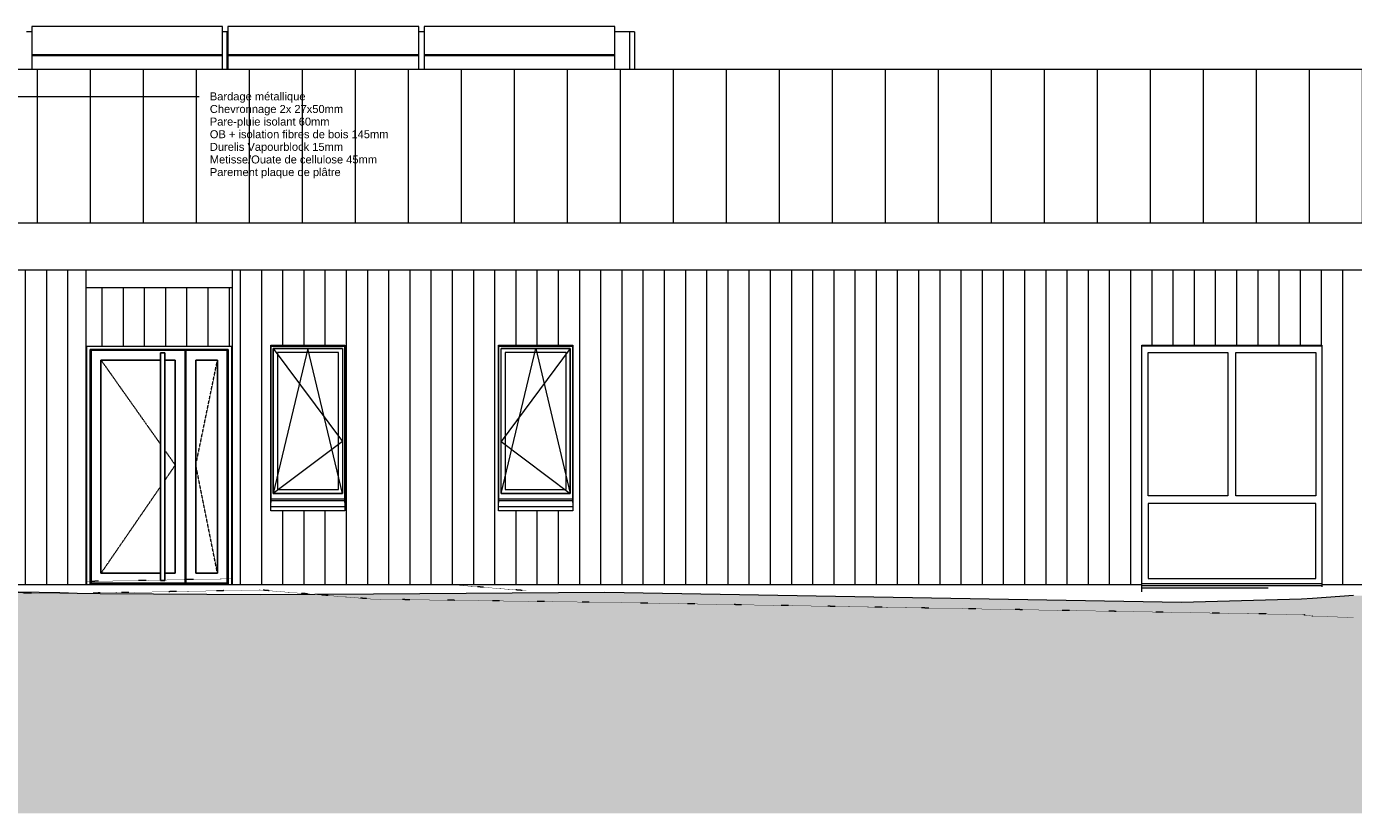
# Model space of a CAD drawing. Header units: millimetres. Extents: x -19731 to 221935, y -2951 to 6011.
# Tile 40 of 41: x 199192 to 211712, y -2158 to 5264. Entities that reach past the tile are written whole.
import ezdxf

# ---------------------------------------------------------------- set-up
doc = ezdxf.new("R2010")
doc.units = ezdxf.units.MM
doc.linetypes.add('A-pointilles', pattern=[0.53, 0, -0.53])
doc.linetypes.add('Caché', pattern=[3, 2, -1])
for name, color, linetype, lineweight in [('A-DOOR', 31, 'Continuous', 25), ('A-DOOR-FRAM', 31, 'Continuous', 25), ('A-FLOR', 192, 'Continuous', 13), ('A-GLAZ', 151, 'Continuous', 13), ('A-ROOF', 132, 'Continuous', 13), ('A-ROOF-PATT', 132, 'Continuous', 13), ('A-WALL', 113, 'Continuous', 13), ('A-WALL-PATT', 111, 'Continuous', 13), ('C-TOPO', 7, 'A-pointilles', 13), ('C-TOPO-FNSH', 192, 'A-pointilles', 13), ('C-TOPO-PATT', 8, 'Continuous', 100), ('G-ANNO-TEXT', 231, 'Continuous', 9), ('Q-SPCQ', 91, 'Continuous', 13)]:
    doc.layers.add(name, color=color, linetype=linetype, lineweight=lineweight)
doc.styles.add('Arial', font='arial.ttf', dxfattribs={"height": 75})
pattern_1 = [(90, (218411.3, 0), (-200, 1e-14), [])]
pattern_2 = [(90, (199582.84, 0), (-200, 1e-14), [])]

# ---------------------------------------------------------------- blocks, each defined once
blk = doc.blocks.new('K-LINE PORTE GT NEUF KLGT-2VT-ANG - K-LINE PORTE GT NEUF KLGT-2VT-ANG 90_40-8259550-COUPE GG_50')
at = {"layer": 'A-DOOR'}
for p, q in [((17026, 30), (17026, 2211)), ((17026, 2211), (17912, 2211)), ((17681, 2186), (17681, 43)), ((17721, 2186), (17681, 2186)), ((17721, 43), (17721, 2186)), ((17912, 2211), (17921, 2211)), ((17912, 2211), (17912, 47)), ((17921, 47), (17921, 2211)), ((17921, 2211), (18311, 2211)), ((18311, 2211), (18311, 54)), ((17119, 2118), (17119, 108)), ((17681, 2118), (17119, 2118)), ((17819, 2118), (17721, 2118)), ((17819, 108), (17819, 2118)), ((18014, 2118), (18014, 108)), ((18218, 2118), (18014, 2118)), ((18218, 108), (18218, 2118)), ((17026, 15), (17026, 30)), ((17912, 15), (17026, 15)), ((17681, 108), (17119, 108)), ((17681, 43), (17681, 39)), ((17681, 39), (17721, 39)), ((17819, 108), (17721, 108)), ((17721, 39), (17721, 43)), ((17912, 47), (17912, 15)), ((17921, 15), (17912, 15)), ((17921, 15), (17921, 47)), ((18311, 15), (17921, 15)), ((18218, 108), (18014, 108)), ((18311, 54), (18311, 15))]:
    blk.add_line(p, q, dxfattribs=at)
at = {"layer": 'A-DOOR', "linetype": 'Caché', "lineweight": 13}
for p, q in [((17119, 2118), (17681, 1323)), ((18014, 1128), (18218, 2118)), ((17721, 1267), (17819, 1128)), ((17819, 1128), (17721, 984)), ((18218, 108), (18014, 1128)), ((17681, 926), (17119, 108))]:
    blk.add_line(p, q, dxfattribs=at)
at = {"layer": 'A-DOOR-FRAM'}
for p, q in [((17018, 2219), (18320, 2219)), ((17018, 30), (17018, 2219)), ((17912, 2205), (17921, 2205)), ((18320, 2219), (18320, 54)), ((17018, 0), (17018, 30)), ((17018, 0), (17018, 10)), ((18320, 10), (17018, 10)), ((17032, 10), (17032, 15)), ((17042, 10), (17042, 15)), ((18295, 15), (18295, 10)), ((18306, 15), (18306, 10)), ((18320, 54), (18320, 0)), ((18320, 10), (18320, 0))]:
    blk.add_line(p, q, dxfattribs=at)
blk = doc.blocks.new('Panneau Photovoltaïque 1700x1000 - Panneau Photovoltaïque 1800x1134-7901553-COUPE GG_50')
at = {"layer": 'Q-SPCQ', "color": 30}
for p, q in [((21967, 5264), (20167, 5264)), ((20167, 5264), (20167, 5001)), ((21967, 5001), (21967, 5264)), ((20167, 5001), (21967, 5001)), ((20167, 5001), (20167, 4988)), ((21967, 4988), (21967, 5001))]:
    blk.add_line(p, q, dxfattribs=at)
blk = doc.blocks.new('Panneau Photovoltaïque 1700x1000 - Panneau Photovoltaïque 1800x1134-V63-COUPE GG_50')
at = {"layer": 'Q-SPCQ', "color": 30}
for p, q in [((21967, 4988), (20167, 4988)), ((20167, 4988), (20167, 4860)), ((21967, 4860), (21967, 4988))]:
    blk.add_line(p, q, dxfattribs=at)
blk = doc.blocks.new('Menuiserie Alu - 1V - 70x145cm - Bavette Alu-8241794-COUPE GG_50')
at = {"layer": 'A-GLAZ'}
for p, q in [((16167, 2252), (15467, 2252)), ((15467, 2250), (15467, 774)), ((15467, 2250), (16166, 2250)), ((15817, 2226), (15491, 859)), ((15491, 2226), (16143, 1350)), ((15491, 2226), (15491, 859)), ((15491, 2226), (16143, 2226)), ((16143, 2226), (15491, 2226)), ((15491, 859), (15491, 2226)), ((15529, 2188), (15529, 897)), ((16105, 2188), (15529, 2188)), ((16143, 859), (15817, 2226)), ((16105, 897), (16105, 2188)), ((16143, 2226), (16143, 859)), ((16143, 2226), (16143, 859)), ((16166, 774), (16166, 2250)), ((16143, 1350), (15491, 859)), ((15529, 897), (16105, 897)), ((15467, 810), (16166, 810)), ((16166, 790), (15467, 790)), ((16143, 859), (15491, 859)), ((15491, 859), (16143, 859))]:
    blk.add_line(p, q, dxfattribs=at)
blk = doc.blocks.new('Bavette Aluminium - Bavelle Aluminium-8241797-COUPE GG_50')
at = {"layer": 'A-GLAZ'}
for p, q in [((15467, 733), (15467, 738)), ((15467, 696), (15467, 733)), ((16167, 733), (15467, 733)), ((16167, 696), (15467, 696)), ((16167, 738), (16167, 733)), ((16167, 733), (16167, 696))]:
    blk.add_line(p, q, dxfattribs=at)
blk = doc.blocks.new('Menuiserie Alu - 1V - 70x145cm - Bavette Alu-8241396-COUPE GG_50')
at = {"layer": 'A-GLAZ'}
for p, q in [((21571, 2252), (20871, 2252)), ((20871, 2250), (20871, 774)), ((20871, 2250), (21570, 2250)), ((20895, 859), (21221, 2226)), ((21547, 2226), (20895, 1350)), ((20895, 859), (20895, 2226)), ((20895, 2226), (21547, 2226)), ((21547, 2226), (20895, 2226)), ((20895, 859), (20895, 2226)), ((20933, 2188), (20933, 897)), ((21509, 2188), (20933, 2188)), ((21221, 2226), (21547, 859)), ((21509, 897), (21509, 2188)), ((21547, 859), (21547, 2226)), ((21547, 2226), (21547, 859)), ((21570, 774), (21570, 2250)), ((20895, 1350), (21547, 859)), ((20933, 897), (21509, 897)), ((20871, 810), (21570, 810)), ((21570, 790), (20871, 790)), ((21547, 859), (20895, 859)), ((20895, 859), (21547, 859))]:
    blk.add_line(p, q, dxfattribs=at)
blk = doc.blocks.new('Bavette Aluminium - Bavelle Aluminium-8241399-COUPE GG_50')
at = {"layer": 'A-GLAZ'}
for p, q in [((20871, 733), (20871, 738)), ((20871, 696), (20871, 733)), ((21571, 733), (20871, 733)), ((21571, 696), (20871, 696)), ((21571, 738), (21571, 733)), ((21571, 733), (21571, 696))]:
    blk.add_line(p, q, dxfattribs=at)
blk = doc.blocks.new('Menuiserie Alu - 2fixes - Allège - 170x220cm - Bavette Alu-8259346-COUPE GG_50')
at = {"layer": 'A-GLAZ'}
for p, q in [((31239, 2250), (29539, 2250)), ((29598, 837), (29598, 2191)), ((29598, 2191), (30352, 2191)), ((30352, 2191), (30352, 837)), ((30425, 837), (30425, 2191)), ((30425, 2191), (31180, 2191)), ((31180, 2191), (31180, 837)), ((30352, 837), (29598, 837)), ((29598, 764), (29598, 59)), ((31180, 764), (29598, 764)), ((31180, 837), (30425, 837)), ((31180, 59), (31180, 764)), ((29539, 10), (31239, 10)), ((29539, -10), (29539, 0)), ((29598, 59), (31180, 59)), ((31239, 0), (31239, -10)), ((31239, -10), (29539, -10))]:
    blk.add_line(p, q, dxfattribs=at)
blk = doc.blocks.new('Bavette Aluminium - Bavelle Aluminium-V76-COUPE GG_50')
at = {"layer": 'A-GLAZ'}
for p, q in [((26939, -34), (26939, -10)), ((26939, -68), (26939, -34)), ((28132, -34), (26939, -34)), ((28639, -10), (28639, -20))]:
    blk.add_line(p, q, dxfattribs=at)

msp = doc.modelspace()

# ---------------------------------------------------------------- hatches: boundary and pattern name
at = {"layer": 'A-ROOF-PATT'}
h = msp.add_hatch(dxfattribs=at)
h.set_pattern_fill('FP_39', color=30, style=0, pattern_type=2)
h.set_pattern_definition([(90, (200285.85, 6641.05), (-200, 1e-14), [])])
h.paths.add_polyline_path([(181340, 4550.6), (181340, 5086.4), (181318, 5100), (181318, 5215.5), (171083.7, 5215.5), (171083.7, 5094.6), (176775.7, 5094.6), (176775.7, 4550.6), (180539.1, 4550.6)])
h.paths.add_polyline_path([(204927.9, 4860), (204927.9, 5215.5), (204742.4, 5215.5), (204742.4, 4860)])
h.paths.add_polyline_path([(202892.4, 4860), (202942.4, 4860), (202942.4, 5215.5), (202892.4, 5215.5), (202892.4, 4961.6)])
h.paths.add_polyline_path([(201092.4, 4860), (201092.4, 5215.5), (201042.4, 5215.5), (201042.4, 4860)])
h.paths.add_polyline_path([(197342.4, 4860), (197392.4, 4860), (197392.4, 5215.5), (197342.4, 5215.5), (197342.4, 4961.6)])
h.paths.add_polyline_path([(199192.4, 4860), (199242.4, 4860), (199242.4, 5215.5), (199192.4, 5215.5), (199192.4, 4961.6)])
h = msp.add_hatch(dxfattribs=at)
h.set_pattern_fill('FP_76', color=256, style=0, pattern_type=2)
h.set_pattern_definition([(90, (225295.8, 5642.6), (-500, 3e-14), [])])
h.paths.add_polyline_path([(218155.5, 2894.2), (221935.5, 2894.2), (221935.5, 4860), (196278.6, 4860), (196278.6, 3412.1), (218155.5, 3412.1)])
at = {"layer": 'A-WALL-PATT'}
h = msp.add_hatch(dxfattribs=at)
h.set_pattern_fill('FP_77', color=256, style=0, pattern_type=2)
h.set_pattern_definition(pattern_2)
h.paths.add_polyline_path([(199052.5, 0), (199412.3, 0), (199412.3, 2967.6), (196543.4, 2967.6), (196543.4, 0), (198937.5, 0)])
h.paths.add_polyline_path([(198291.4, 695.6), (198242.3, 695.6), (198242.3, 2260), (198942.3, 2260), (198942.3, 695.6), (198477.6, 695.6)])
h = msp.add_hatch(dxfattribs=at)
h.set_pattern_fill('FP_77', color=256, style=0, pattern_type=2)
h.set_pattern_definition(pattern_2)
h.paths.add_polyline_path([(199753.3, 0), (199753.3, 2967.6), (199412.3, 2967.6), (199412.3, 0), (199742.4, 0)])
h = msp.add_hatch(dxfattribs=at)
h.set_pattern_fill('FP_75', color=256, style=0, pattern_type=2)
h.set_pattern_definition(pattern_1)
h.paths.add_polyline_path([(201135.3, 0), (201476.3, 0), (201476.3, 2967.6), (201135.3, 2967.6), (201135.3, 17.4)])
h = msp.add_hatch(dxfattribs=at)
h.set_pattern_fill('FP_75', color=256, style=0, pattern_type=2)
h.set_pattern_definition(pattern_1)
h.paths.add_polyline_path([(206296.9, 0), (209714.2, 0), (209714.2, 2260), (211414.2, 2260), (211414.2, 0), (212314.2, 0), (212314.2, 2260), (214014.2, 2260), (214014.2, 0), (214914.2, 0), (214914.2, 2250), (217114.2, 2250), (217114.2, 0), (218234.2, 0), (218234.2, 2449.7), (218155.5, 2449.7), (218155.5, 2967.6), (201476.3, 2967.6), (201476.3, 0), (206066.9, 0)])
h.paths.add_polyline_path([(204227.1, 695.6), (203646.3, 695.6), (203646.3, 2260), (204346.3, 2260), (204346.3, 695.6), (204342, 695.6)])
h.paths.add_polyline_path([(201697.3, 695.6), (201496.3, 695.6), (201496.3, 2260), (202196.3, 2260), (202196.3, 695.6), (201927.3, 695.6)])
h = msp.add_hatch(dxfattribs=at)
h.set_pattern_fill('FP_89', color=256, style=0, pattern_type=2)
h.set_pattern_definition([(90, (201305.84, 0), (-200, 1e-14), [])])
h.paths.add_polyline_path([(199753.3, 0), (199762.3, 0), (199762.3, 2250), (201126.3, 2250), (201126.3, 0), (201135.3, 0), (201135.3, 2800), (199753.3, 2800), (199753.3, 17.4)])
h = msp.add_hatch(dxfattribs=at)
h.set_pattern_fill('FP_75', color=256, style=0, pattern_type=2)
h.set_pattern_definition(pattern_1)
h.paths.add_polyline_path([(211414.2, 2251.5), (211414.2, 2260), (209714.2, 2260), (209714.2, 2251.5), (210896.5, 2251.5)])
at = {"layer": 'C-TOPO-PATT', "lineweight": 13}
h = msp.add_hatch(dxfattribs=at)
h.set_pattern_fill('FP_108', color=256, style=0, pattern_type=2)
h.set_pattern_definition([(45, (181487.43, 6040.61), (213.84253, 356.40374), [1612.9, -806.45]), (135, (181487.43, 6040.61), (213.84253, -356.40374), [1612.9, -806.45])])
h.paths.add_polyline_path([(186978.6, -2158.2), (221935.5, -2158.2), (221935.5, -431), (221657.3, -417.9), (217902.9, -321.9), (215264.6, -215.1), (213557.5, -124), (211712, -102.4), (211325.9, -131.9), (211222, -138.1), (210088.3, -168.8), (204648, -74.7), (202042.2, -92), (201352.3, -95.3), (199857.4, -85.9), (197040.2, -28.7), (196627.8, -20), (195932.9, -20), (195932.9, -605), (181625.5, -605), (181625.5, -20), (178929.3, -20), (175475.9, -100), (175134.6, -99.7), (172029.1, 6.1), (171318.5, 22.3), (171138.1, 18.4), (170002, 26.9), (169533.1, 17.4), (169040.2, 1.6), (168860.6, -3), (167709.8, -92.6), (167240.6, -138), (166442.1, -121), (166110.1, -118.4), (163060.7, -45), (163060.7, -2158.2), (185138.7, -2158.2)])

# ---------------------------------------------------------------- linework, layer by layer
at = {"layer": 'A-FLOR'}
for p, q in [((199753.3, 0), (201093.1, 0)), ((201093.6, 0), (201135.3, 0))]:
    msp.add_line(p, q, dxfattribs=at)
at = {"layer": 'A-ROOF', "color": 30}
for p, q in [((199242.4, 5215.5), (199192.4, 5215.5)), ((201092.4, 5215.5), (201042.4, 5215.5)), ((202942.4, 5215.5), (202892.4, 5215.5)), ((204927.9, 5215.5), (204742.4, 5215.5)), ((204927.9, 5215.5), (204927.9, 4860))]:
    msp.add_line(p, q, dxfattribs=at)
at = {"layer": 'A-ROOF'}
for p, q in [((221935.5, 4860), (196278.6, 4860)), ((196278.6, 3412.1), (218155.5, 3412.1)), ((218155.5, 2967.6), (199753.3, 2967.6))]:
    msp.add_line(p, q, dxfattribs=at)
at = {"layer": 'A-WALL'}
for p, q in [((199753.3, 2967.6), (196278.6, 2967.6)), ((199753.3, 2967.6), (199753.3, 0)), ((201135.3, 0), (201135.3, 2967.6)), ((201135.3, 2800), (199753.3, 2800)), ((201496.3, 738.1), (201496.3, 2260)), ((201496.3, 2260), (202196.3, 2260)), ((202196.3, 2260), (202196.3, 738.1)), ((203646.3, 738.1), (203646.3, 2260)), ((203646.3, 2260), (204346.3, 2260)), ((204346.3, 2260), (204346.3, 738.1)), ((209714.2, 0), (209714.2, 2260)), ((209714.2, 2260), (211414.2, 2260)), ((211414.2, 2260), (211414.2, 0)), ((199762.3, 0), (199762.3, 2250)), ((199762.3, 2250), (201126.3, 2250)), ((201126.3, 2250), (201126.3, 0)), ((209714.2, 2251.5), (211414.2, 2251.5)), ((196543.4, 0), (199753.3, 0)), ((201135.3, 0), (209714.2, 0)), ((211414.2, 0), (212314.2, 0))]:
    msp.add_line(p, q, dxfattribs=at)
at = {"layer": 'C-TOPO', "color": 40}
for p, q in [((201135.3, 55.2), (199753.3, 29.6)), ((203907.9, -57.9), (203197.5, 0))]:
    msp.add_line(p, q, dxfattribs=at)
at = {"layer": 'C-TOPO-FNSH', "color": 7, "linetype": 'Continuous'}
for p, q in [((199507.3, -78.8), (197757.2, -43.8)), ((199670.2, -82.1), (199507.3, -78.8)), ((199886.2, -86.5), (199670.2, -82.1)), ((201396.3, -95.6), (199886.2, -86.5)), ((201913.9, -92.7), (201396.3, -95.6)), ((202466.8, -89.6), (201913.9, -92.7)), ((204648, -74.7), (202466.8, -89.6)), ((210088.3, -168.8), (204648, -74.7)), ((211712, -102.4), (211325.9, -131.9)), ((211222, -138.1), (210088.3, -168.8)), ((211325.9, -131.9), (211222, -138.1))]:
    msp.add_line(p, q, dxfattribs=at)
at = {"layer": 'C-TOPO-FNSH', "color": 40}
for p, q in [((199507.3, -84.8), (197757.2, -54.8)), ((199670.2, -82.1), (199507.3, -84.8)), ((199886.2, -78.6), (199670.2, -82.1)), ((201396.3, -50.5), (199886.2, -78.6)), ((201913.9, -92.7), (201396.3, -50.5)), ((202466.8, -137.8), (201913.9, -92.7)), ((204648, -167.3), (202466.8, -137.8)), ((210088.3, -262.9), (204648, -167.3)), ((211222, -282.6), (210088.3, -262.9)), ((211325.9, -297.1), (211222, -282.6)), ((211712, -310.5), (211325.9, -297.1))]:
    msp.add_line(p, q, dxfattribs=at)
at = {"layer": 'G-ANNO-TEXT', "color": 50}
msp.add_line((197333.4, 4605.4), (200820, 4605.4), dxfattribs=at)

# ---------------------------------------------------------------- block references
at = {"layer": 'A-DOOR'}
msp.add_blockref('K-LINE PORTE GT NEUF KLGT-2VT-ANG - K-LINE PORTE GT NEUF KLGT-2VT-ANG 90_40-8259550-COUPE GG_50', (182775.7, 0), dxfattribs=at)
at = {"layer": 'A-GLAZ'}
for name, p in [('Menuiserie Alu - 1V - 70x145cm - Bavette Alu-8241794-COUPE GG_50', (186029.7, 0)), ('Menuiserie Alu - 1V - 70x145cm - Bavette Alu-8241396-COUPE GG_50', (182775.7, 0)), ('Menuiserie Alu - 2fixes - Allège - 170x220cm - Bavette Alu-8259346-COUPE GG_50', (180175.7, 0)), ('Bavette Aluminium - Bavelle Aluminium-8241797-COUPE GG_50', (186029.7, 0)), ('Bavette Aluminium - Bavelle Aluminium-8241399-COUPE GG_50', (182775.7, 0)), ('Bavette Aluminium - Bavelle Aluminium-V76-COUPE GG_50', (182775.7, 0))]:
    msp.add_blockref(name, p, dxfattribs=at)
at = {"layer": 'Q-SPCQ', "color": 30}
for name, p in [('Panneau Photovoltaïque 1700x1000 - Panneau Photovoltaïque 1800x1134-7901553-COUPE GG_50', (179075.7, 0)), ('Panneau Photovoltaïque 1700x1000 - Panneau Photovoltaïque 1800x1134-7901553-COUPE GG_50', (180925.7, 0)), ('Panneau Photovoltaïque 1700x1000 - Panneau Photovoltaïque 1800x1134-7901553-COUPE GG_50', (182775.7, 0)), ('Panneau Photovoltaïque 1700x1000 - Panneau Photovoltaïque 1800x1134-V63-COUPE GG_50', (179075.7, 0)), ('Panneau Photovoltaïque 1700x1000 - Panneau Photovoltaïque 1800x1134-V63-COUPE GG_50', (180925.7, 0)), ('Panneau Photovoltaïque 1700x1000 - Panneau Photovoltaïque 1800x1134-V63-COUPE GG_50', (182775.7, 0))]:
    msp.add_blockref(name, p, dxfattribs=at)

# ---------------------------------------------------------------- texts
at = {"layer": 'G-ANNO-TEXT', "color": 7, "char_height": 75, "attachment_point": 1, "style": 'Arial'}
for s, insert, width in [('Bardage métallique', (200921.6, 4642.9), 1078.27), ('Chevronnage 2x 27x50mm', (200921.6, 4523.8), 1515.189), ('Pare-pluie isolant 60mm', (200921.6, 4404.8), 1370.886), ('OB + isolation fibres de bois 145mm', (200921.6, 4285.7), 2048.312), ('Durelis Vapourblock 15mm', (200921.6, 4166.6), 1527.215), ('Metisse/Ouate de cellulose 45mm', (200921.6, 4047.6), 1912.025), ('Parement plaque de plâtre', (200921.6, 3928.5), 1479.113)]:
    msp.add_mtext(s, dxfattribs=dict(at, insert=insert, width=width))

doc.saveas('drawing.dxf')
